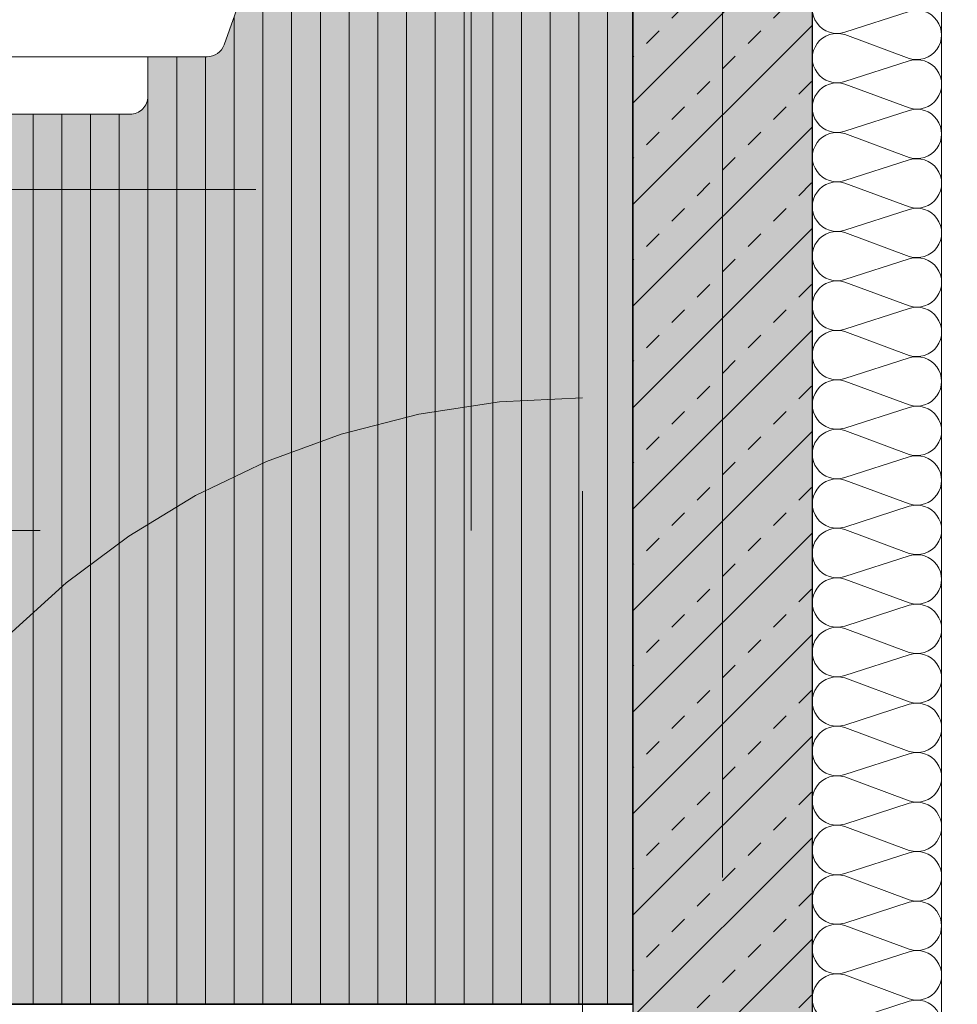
# Model space of a CAD drawing. Header units: metres. Extents: x -167 to 152, y -127 to 99.
# Tile 120 of 225: x -0.98 to 0.33, y -21.39 to -20.01. Entities that reach past the tile are written whole.
import ezdxf

# ---------------------------------------------------------------- set-up
doc = ezdxf.new("R2010")
doc.units = ezdxf.units.M
for name, pattern in [('Achsen 01', [5.291531, 3.175, -1.058062, 0.352704, -0.705764]), ('gestrichelt - 01', [2, 1, -1]), ('Raster 01', [2, 1, -1])]:
    doc.linetypes.add(name, pattern=pattern)
for name, color, linetype, lineweight, true_color in [('013_Beton und Stahlbetonarbeiten-000 Sichtbeton-343 Innenstütze', 5, 'Continuous', 5, 0x0000ff), ('014_Fassadenarbeiten-000 Aufsicht Betonfertigteile', 7, 'Continuous', 9, 0xc0c0c0), ('014_Fassadenarbeiten-330 mineralische Dämmung', 7, 'Continuous', 9, 0x666666), ('031_Metallbauarbeiten-350 Lamellendecke DS', 7, 'Continuous', 35, 0x666666), ('032_Metallarbeiten-Fenster', 7, 'Continuous', 13, 0x444444), ('ACTES-Einrichtung Aufsicht.', 7, 'Continuous', 9, 0xa6a6a6), ('AV1-Achsen', 1, 'Achsen 01', 18, 0xff0000), ('AV1-Bewegungsfläche', 7, 'gestrichelt - 01', 9, 0xd9d9d9), ('AV1-Einrichtung', 7, 'Continuous', 9, 0xa6a6a6), ('AV1-Raster', 7, 'Raster 01', 9, 0xa6a6a6)]:
    doc.layers.add(name, color=color, linetype=linetype, lineweight=lineweight, true_color=true_color)
for name, color, linetype, lineweight in [('013_Beton und Stahlbetonarbeiten-330 Außenwände', 7, 'Continuous', 25), ('_1.35m (3D)', 7, 'Continuous', 9), ('_GRU (2D)', 7, 'Continuous', 9), ('_OG 1 (2D)', 7, 'Continuous', 9), ('_OG 1 - DS (2D)', 7, 'Continuous', 9)]:
    doc.layers.add(name, color=color, linetype=linetype, lineweight=lineweight)

# ---------------------------------------------------------------- blocks, each defined once
blk = doc.blocks.new('Group-2')
at = {"layer": 'AV1-Raster'}
blk.add_line((1.35, -20.25), (-40.5, -20.25), dxfattribs=at)
blk = doc.blocks.new('1.35m (3D)')
at = {"layer": 'AV1-Raster', "color": 7}
blk.add_blockref('Group-2', (0, 0), dxfattribs=at)
blk = doc.blocks.new('OG 1 - DS (2D)')
at = {"layer": '031_Metallbauarbeiten-350 Lamellendecke DS', "linetype": 'Continuous', "lineweight": 0, "transparency": 33554508}
blk.add_hatch(color=254, dxfattribs=at).paths.add_polyline_path([(-3.975, -16.225), (-0.125, -16.225), (-0.125, -21.385), (-3.975, -21.385)])
at = {"layer": '031_Metallbauarbeiten-350 Lamellendecke DS', "linetype": 'Continuous', "lineweight": 9, "transparency": 33554508}
h = blk.add_hatch(dxfattribs=at)
h.set_pattern_fill('Lamellendecke', color=252, style=0, pattern_type=2)
h.set_pattern_definition([(90, (0, 0), (0.04, 0), [])])
h.paths.add_polyline_path([(-3.975, -16.225), (-0.125, -16.225), (-0.125, -21.385), (-3.975, -21.385)])
at = {"layer": '031_Metallbauarbeiten-350 Lamellendecke DS', "flags": 128}
blk.add_lwpolyline([(-3.975, -16.225), (-0.125, -16.225), (-0.125, -21.385), (-3.975, -21.385)], close=True, dxfattribs=at)
blk = doc.blocks.new('Group-143')
at = {"color": 255, "transparency": 33554559}
blk.add_wipeout([(-0.7146, -19.825), (-0.7152, -19.7964), (-0.7169, -19.7688), (-0.7196, -19.7423), (-0.7235, -19.7167), (-0.7285, -19.6923), (-0.7345, -19.6688), (-0.7417, -19.6464), (-0.75, -19.625)], dxfattribs=at).dxf.layer = 'ACTES-Einrichtung Aufsicht.'
at = {"layer": 'ACTES-Einrichtung Aufsicht.'}
blk.add_open_spline([(-0.7146, -19.825), (-0.7146, -19.7085), (-0.75, -19.625)], degree=2, dxfattribs=at)
at = {"color": 255, "transparency": 33554559}
blk.add_wipeout([(-0.7146, -19.825), (-0.7152, -19.8536), (-0.7169, -19.8812), (-0.7196, -19.9077), (-0.7235, -19.9333), (-0.7285, -19.9577), (-0.7345, -19.9812), (-0.7417, -20.0036), (-0.75, -20.025)], dxfattribs=at).dxf.layer = 'ACTES-Einrichtung Aufsicht.'
at = {"layer": 'ACTES-Einrichtung Aufsicht.'}
blk.add_open_spline([(-0.7146, -19.825), (-0.7146, -19.9415), (-0.75, -20.025)], degree=2, dxfattribs=at)
at = {"color": 255, "transparency": 33554559}
blk.add_wipeout([(-0.7176, -20.065), (-1.1105, -20.065), (-1.1151, -20.0646), (-1.1195, -20.0633), (-1.1237, -20.0612), (-1.1274, -20.0584), (-1.1305, -20.055), (-1.1329, -20.0511), (-1.1345, -20.0467), (-1.1354, -20.0422), (-1.15, -19.875), (-1.15, -19.775), (-1.1354, -19.6078), (-1.1345, -19.6033), (-1.1329, -19.5989), (-1.1305, -19.595), (-1.1274, -19.5916), (-1.1237, -19.5888), (-1.1195, -19.5867), (-1.1151, -19.5854), (-1.1105, -19.585), (-0.7176, -19.585), (-0.7138, -19.5853), (-0.7101, -19.5862), (-0.7065, -19.5876), (-0.7032, -19.5896), (-0.7003, -19.592), (-0.6977, -19.5949), (-0.6956, -19.5981), (-0.6941, -19.6016), (-0.6515, -19.7209), (-0.6511, -19.7219), (-0.6508, -19.723), (-0.6506, -19.724), (-0.6504, -19.7251), (-0.6502, -19.7261), (-0.6501, -19.7272), (-0.65, -19.7283), (-0.65, -19.7293), (-0.65, -19.9207), (-0.65, -19.9217), (-0.6501, -19.9228), (-0.6502, -19.9239), (-0.6504, -19.9249), (-0.6506, -19.926), (-0.6508, -19.927), (-0.6511, -19.9281), (-0.6515, -19.9291), (-0.6941, -20.0484), (-0.6956, -20.0519), (-0.6977, -20.0551), (-0.7003, -20.058), (-0.7032, -20.0604), (-0.7065, -20.0624), (-0.7101, -20.0638), (-0.7138, -20.0647)], dxfattribs=at).dxf.layer = 'ACTES-Einrichtung Aufsicht.'
at = {"layer": 'ACTES-Einrichtung Aufsicht.', "flags": 128}
blk.add_lwpolyline([(-0.7176, -20.065), (-1.1105, -20.065, -0.388879), (-1.1354, -20.0422), (-1.15, -19.875), (-1.15, -19.775), (-1.1354, -19.6078, -0.388879), (-1.1105, -19.585), (-0.7176, -19.585, -0.31696), (-0.6941, -19.6016), (-0.6515, -19.7209, -0.085967), (-0.65, -19.7293), (-0.65, -19.9207, -0.085967), (-0.6515, -19.9291), (-0.6941, -20.0484, -0.31696), (-0.7176, -20.065)], format="xyb", close=True, dxfattribs=at)
at = {"color": 255, "transparency": 33554559}
for points in [[(-0.8, -19.585), (-1.025, -19.585), (-1.025, -19.53), (-1.0245, -19.5251), (-1.0231, -19.5204), (-1.0208, -19.5161), (-1.0177, -19.5123), (-1.0139, -19.5092), (-1.0096, -19.5069), (-1.0049, -19.5055), (-1, -19.505), (-0.825, -19.505), (-0.8201, -19.5055), (-0.8154, -19.5069), (-0.8111, -19.5092), (-0.8073, -19.5123), (-0.8042, -19.5161), (-0.8019, -19.5204), (-0.8005, -19.5251), (-0.8, -19.53)], [(-1.025, -20.065), (-0.8, -20.065), (-0.8, -20.12), (-0.8001, -20.1225), (-0.8005, -20.1249), (-0.8011, -20.1273), (-0.8019, -20.1296), (-0.803, -20.1318), (-0.8042, -20.1339), (-0.8057, -20.1359), (-0.8091, -20.1393), (-0.8111, -20.1408), (-0.8132, -20.142), (-0.8154, -20.1431), (-0.8177, -20.1439), (-0.8201, -20.1445), (-0.8225, -20.1449), (-0.825, -20.145), (-1, -20.145), (-1.0049, -20.1445), (-1.0096, -20.1431), (-1.0139, -20.1408), (-1.0177, -20.1377), (-1.0208, -20.1339), (-1.0231, -20.1296), (-1.0245, -20.1249), (-1.025, -20.12)]]:
    blk.add_wipeout(points, dxfattribs=at).dxf.layer = 'ACTES-Einrichtung Aufsicht.'
at = {"layer": 'ACTES-Einrichtung Aufsicht.', "flags": 128}
for points in [[(-0.8, -19.585), (-1.025, -19.585), (-1.025, -19.53, -0.414214), (-1, -19.505), (-0.825, -19.505, -0.414214), (-0.8, -19.53)], [(-1.025, -20.065), (-0.8, -20.065), (-0.8, -20.12, -0.414214), (-0.825, -20.145), (-1, -20.145, -0.414214), (-1.025, -20.12)]]:
    blk.add_lwpolyline(points, format="xyb", close=True, dxfattribs=at)
blk = doc.blocks.new('Group-144')
at = {"layer": 'AV1-Bewegungsfläche', "flags": 128}
blk.add_lwpolyline([(-0.35, -20.725), (-0.35, -18.925), (-1.35, -18.925), (-1.35, -20.725)], close=True, dxfattribs=at)
at = {"layer": 'ACTES-Einrichtung Aufsicht.'}
blk.add_blockref('Group-143', (0, 0), dxfattribs=at)
blk = doc.blocks.new('Group-285')
at = {"layer": '014_Fassadenarbeiten-330 mineralische Dämmung', "transparency": 33554687, "flags": 128}
blk.add_lwpolyline([(-21.4463, -0.26, 1.372583), (-21.3808, -0.26), (-21.4097, -0.17, -1.372995), (-21.3441, -0.17), (-21.3774, -0.26, 1.372583), (-21.3118, -0.26), (-21.3407, -0.17, -1.372995), (-21.2752, -0.17), (-21.3084, -0.26, 1.372583), (-21.2429, -0.26), (-21.2718, -0.17, -1.372995), (-21.2062, -0.17), (-21.2395, -0.26, 1.372583), (-21.1739, -0.26), (-21.2029, -0.17, -1.372995), (-21.1373, -0.17), (-21.1706, -0.26, 1.372583), (-21.105, -0.26), (-21.1339, -0.17, -1.372995), (-21.0683, -0.17), (-21.1016, -0.26, 1.372583), (-21.036, -0.26), (-21.065, -0.17, -1.372995), (-20.9994, -0.17), (-21.0327, -0.26, 1.372583), (-20.9671, -0.26), (-20.996, -0.17, -1.372995), (-20.9304, -0.17), (-20.9637, -0.26, 1.372583), (-20.8981, -0.26), (-20.9271, -0.17, -1.372995), (-20.8615, -0.17), (-20.8948, -0.26, 1.372583), (-20.8292, -0.26), (-20.8581, -0.17, -1.372995), (-20.7926, -0.17), (-20.8258, -0.26, 1.372583), (-20.7603, -0.26), (-20.7892, -0.17, -1.372995), (-20.7236, -0.17), (-20.7569, -0.26, 1.372583), (-20.6913, -0.26), (-20.7202, -0.17, -1.372995), (-20.6547, -0.17), (-20.6879, -0.26, 1.372583), (-20.6224, -0.26), (-20.6513, -0.17, -1.372995), (-20.5857, -0.17), (-20.619, -0.26, 1.372583), (-20.5534, -0.26), (-20.5823, -0.17, -1.372995), (-20.5168, -0.17), (-20.55, -0.26, 1.372583), (-20.4845, -0.26), (-20.5134, -0.17, -1.372995), (-20.4478, -0.17), (-20.4811, -0.26, 1.372583), (-20.4155, -0.26), (-20.4445, -0.17, -1.372995), (-20.3789, -0.17), (-20.4122, -0.26, 1.372583), (-20.3466, -0.26), (-20.3755, -0.17, -1.372995), (-20.3099, -0.17), (-20.3432, -0.26, 1.372583), (-20.2776, -0.26), (-20.3066, -0.17, -1.372995), (-20.241, -0.17), (-20.2743, -0.26, 1.372583), (-20.2087, -0.26), (-20.2376, -0.17, -1.372995), (-20.1721, -0.17), (-20.2053, -0.26, 1.372583), (-20.1398, -0.26), (-20.1687, -0.17, -1.372995), (-20.1031, -0.17), (-20.1364, -0.26, 1.372583), (-20.0708, -0.26), (-20.0997, -0.17, -1.372995), (-20.0342, -0.17), (-20.0674, -0.26, 1.372583), (-20.0019, -0.26), (-20.0308, -0.17, -1.372995), (-19.9652, -0.17)], format="xyb", dxfattribs=at)
blk = doc.blocks.new('Group-286')
at = {"layer": '014_Fassadenarbeiten-330 mineralische Dämmung', "transparency": 33554687}
blk.add_blockref('Group-285', (0, 0), dxfattribs=at)
blk = doc.blocks.new('Parametric Object-42')
at = {"layer": '014_Fassadenarbeiten-330 mineralische Dämmung', "color": 7, "transparency": 33554687}
blk.add_blockref('Group-286', (0, 0), dxfattribs=at)
at = {"layer": '014_Fassadenarbeiten-330 mineralische Dämmung', "color": 0, "flags": 1}
for tag in ['IFC_UUID', 'instanceID', 'prm0_name', 'prm0_type', 'prm0_value', 'prm1_name', 'prm1_type', 'prm1_value', 'prm2_name', 'prm2_type', 'prm2_value', 'prm3_name', 'prm3_type', 'prm3_value', 'prm4_name', 'prm4_type', 'prm4_value', 'prm5_name', 'prm5_type', 'prm5_value', 'prm6_name', 'prm6_type', 'prm6_value']:
    blk.add_attdef(tag, (0.1155, -21.7298), '', height=0.00018, dxfattribs=at)
blk = doc.blocks.new('COE - Fenster 01')
at = {"layer": '032_Metallarbeiten-Fenster', "color": 7, "linetype": 'gestrichelt - 01', "lineweight": 18, "transparency": 33554687}
blk.add_line((-0.055, 2.455), (-1.185, 2.455), dxfattribs=at)
blk.add_arc((-0.055, 2.455), 1.13, 180.0004, 270, dxfattribs=at)
blk = doc.blocks.new('OG 1 (2D)')
at = {"layer": '013_Beton und Stahlbetonarbeiten-330 Außenwände', "linetype": 'Continuous', "lineweight": 0, "true_color": 0xc0c0c0}
blk.add_hatch(color=9, dxfattribs=at).paths.add_polyline_path([(0.125, -21.725), (0.125, -16.075), (-0.125, -16.075), (-0.125, -17.4), (0.025, -17.4), (0.025, -17.7), (-0.125, -17.7), (-0.125, -21.725)])
at = {"layer": '013_Beton und Stahlbetonarbeiten-330 Außenwände', "linetype": 'Continuous', "lineweight": 13}
h = blk.add_hatch(dxfattribs=at)
h.set_pattern_fill('Stahlbeton', color=251, style=0, pattern_type=2)
h.set_pattern_definition([(45, (0, 0), (0.0707107, -0.0707107), [0.025, -0.025])])
h.paths.add_polyline_path([(0.125, -21.725), (0.125, -16.075), (-0.125, -16.075), (-0.125, -17.4), (0.025, -17.4), (0.025, -17.7), (-0.125, -17.7), (-0.125, -21.725)])
h = blk.add_hatch(dxfattribs=at)
h.set_pattern_fill('Stahlbeton-1', color=251, style=0, pattern_type=2)
h.set_pattern_definition([(-135, (0.03106, -0.03313), (0.0707107, -0.0707107), [])])
h.paths.add_polyline_path([(0.125, -21.725), (0.125, -16.075), (-0.125, -16.075), (-0.125, -17.4), (0.025, -17.4), (0.025, -17.7), (-0.125, -17.7), (-0.125, -21.725)])
at = {"layer": '013_Beton und Stahlbetonarbeiten-000 Sichtbeton-343 Innenstütze', "color": 30}
blk.add_solid([(-0.075, -21.725), (-0.075, -17.7), (-0.125, -21.725), (-0.125, -17.7)], dxfattribs=at)
at = {"layer": '013_Beton und Stahlbetonarbeiten-330 Außenwände', "flags": 128}
blk.add_lwpolyline([(0.125, -21.725), (0.125, -16.075), (-0.125, -16.075), (-0.125, -17.4), (0.025, -17.4), (0.025, -17.7), (-0.125, -17.7), (-0.125, -21.725)], close=True, dxfattribs=at)
at = {"layer": '014_Fassadenarbeiten-000 Aufsicht Betonfertigteile', "flags": 128}
blk.add_lwpolyline([(0.305, -21.905), (0.305, 0.305), (0.675, 0.675), (0.675, -22.275)], close=True, dxfattribs=at)
at = {"layer": '014_Fassadenarbeiten-330 mineralische Dämmung', "flags": 128}
blk.add_lwpolyline([(0.305, -21.905), (0, -21.905), (0, -21.725), (0.125, -21.725), (0.125, -16.2), (0.305, -16.2)], close=True, dxfattribs=at)
at = {"layer": '014_Fassadenarbeiten-330 mineralische Dämmung', "rotation": 90}
blk.add_blockref('Parametric Object-42', (0, 0), dxfattribs=at)
at = {"layer": 'AV1-Einrichtung', "color": 7}
blk.add_blockref('Group-144', (0, 0), dxfattribs=at)
at = {"layer": '032_Metallarbeiten-Fenster', "color": 7, "rotation": 270}
blk.add_blockref('COE - Fenster 01', (-2.65, -21.725), dxfattribs=at)
blk = doc.blocks.new('Group-744')
at = {"layer": 'AV1-Achsen'}
blk.add_line((0, -26.5), (0, 4.9), dxfattribs=at)
blk = doc.blocks.new('GRU (2D)')
at = {"layer": 'AV1-Achsen', "color": 7}
blk.add_blockref('Group-744', (0, 0), dxfattribs=at)

msp = doc.modelspace()

# ---------------------------------------------------------------- block references
at = {"layer": '_1.35m (3D)'}
msp.add_blockref('1.35m (3D)', (0, 0), dxfattribs=at)

# ---------------------------------------------------------------- next in the draw order: block references
at = {"layer": '_OG 1 - DS (2D)'}
msp.add_blockref('OG 1 - DS (2D)', (0, 0), dxfattribs=at)

# ---------------------------------------------------------------- next in the draw order: block references
at = {"layer": '_OG 1 (2D)'}
msp.add_blockref('OG 1 (2D)', (0, 0), dxfattribs=at)

# ---------------------------------------------------------------- next in the draw order: block references
at = {"layer": '_GRU (2D)'}
msp.add_blockref('GRU (2D)', (0, 0), dxfattribs=at)

doc.saveas('drawing.dxf')
